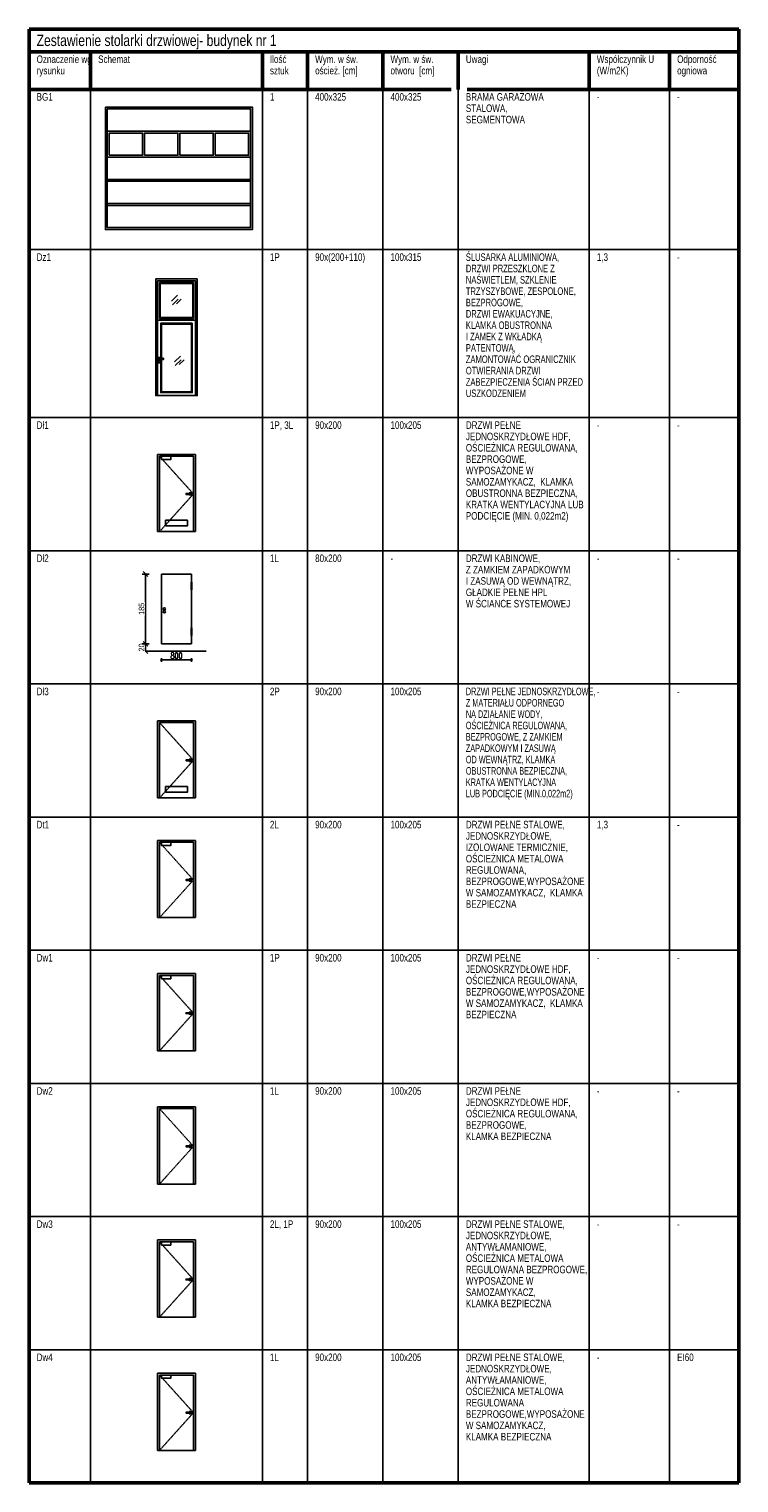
# Model space of a CAD drawing. Header units: centimetres. Extents: x 25511 to 42070, y 833 to 13367.
# Tile 58 of 59: x 38181 to 40065, y 3738 to 7598. Entities that reach past the tile are written whole.
import ezdxf

# ---------------------------------------------------------------- set-up
doc = ezdxf.new("R2010")
doc.units = ezdxf.units.CM
doc.header["$LTSCALE"] = 0.1
doc.linetypes.add('HIDDEN', pattern=[9.525, 6.35, -3.175])
doc.layers.add('CKTABELE', color=253, linetype='Continuous')
doc.styles.add('SIMPLEX17', font='simplex.shx', dxfattribs={"width": 0.6, "height": 17})
doc.styles.get("Standard").update_dxf_attribs({"font": 'ic-simplex.shx', "width": 0.8})
doc.styles.add('TABELE', font='ic-simplex.shx', dxfattribs={"width": 0.8})
doc.dimstyles.new('Kopia2 CADKON cm', dxfattribs={"dimscale": 5, "dimtxt": 3, "dimasz": 2.5, "dimexe": 1.8, "dimexo": 5, "dimgap": 0.6, "dimtad": 1, "dimrnd": 0.5, "dimtxsty": 'Standard', "dimblk1": 'OBLIQUE', "dimblk2": 'OBLIQUE', "dimsah": 1, "dimcen": 2.5, "dimadec": 1, "dimazin": 2, "dimtfac": 1, "dimtix": 1, "dimtmove": 2, "dimatfit": 3, "dimldrblk": 'OPEN30', "dimfxl": 2, "dimfxlon": 1, "dimtfill": 1, "dimtolj": 1, "dimarcsym": 0})

# ---------------------------------------------------------------- blocks, each defined once
blk = doc.blocks.new('A$7E8AFD273BD')
for points in [[(325, 390), (0, 390), (0, 0), (325, 0)], [(320, 385), (5, 385), (5, 5), (320, 5)], [(197, 380), (256, 380), (256, 291.25), (197, 291.25)], [(197, 286.25), (256, 286.25), (256, 197.5), (197, 197.5)], [(197, 192.5), (256, 192.5), (256, 103.75), (197, 103.75)], [(197, 98.75), (256, 98.75), (256, 10), (197, 10)]]:
    blk.add_lwpolyline(points, close=True)
for points in [[(64, 385), (64, 5)], [(69, 385), (69, 5)], [(128, 385), (128, 5)], [(133, 385), (133, 5)], [(192, 385), (192, 5)], [(261, 385), (261, 5)]]:
    blk.add_lwpolyline(points)
blk = doc.blocks.new('*U74')
at = {"color": 0, "linetype": 'ByBlock', "lineweight": -2}
for points in [[(0, 0), (1000, 0), (1000, 1050), (0, 1050)], [(50, 50), (950, 50), (950, 1000), (50, 1000)]]:
    blk.add_lwpolyline(points, close=True, dxfattribs=at)
for points in [[(270, 980), (70, 980), (70, 767)], [(290, 980), (270, 980)], [(343, 980), (290, 980)], [(363, 980), (343, 980)], [(490, 980), (363, 980)], [(510, 980), (490, 980)], [(637, 980), (510, 980)], [(657, 980), (637, 980)], [(710, 980), (657, 980)], [(730, 980), (710, 980)], [(930, 767), (930, 980), (730, 980)], [(70, 767), (70, 747)], [(70, 747), (70, 688)], [(70, 688), (70, 668)], [(70, 668), (70, 535)], [(70, 535), (70, 515)], [(70, 515), (70, 381)], [(930, 747), (930, 767)], [(930, 688), (930, 747)], [(930, 668), (930, 688)], [(930, 535), (930, 668)], [(930, 515), (930, 535)], [(930, 381), (930, 515)], [(70, 381), (70, 361)], [(70, 361), (70, 302)], [(70, 302), (70, 282)], [(70, 282), (70, 70)], [(70, 70), (270, 70)], [(270, 70), (290, 70)], [(290, 70), (343, 70)], [(343, 70), (363, 70)], [(363, 70), (490, 70)], [(490, 70), (510, 70)], [(510, 70), (637, 70)], [(637, 70), (657, 70)], [(657, 70), (710, 70)], [(710, 70), (730, 70)], [(730, 70), (930, 70), (930, 282)], [(930, 361), (930, 381)], [(930, 302), (930, 361)], [(930, 282), (930, 302)]]:
    blk.add_lwpolyline(points, dxfattribs=at)
blk = doc.blocks.new('ABCK_BLKTAB_1676039223_0_2')
at = {"layer": 'CKTABELE', "linetype": 'Continuous'}
for p, q in [((0, 205), (100, 205)), ((0, 205), (0, 0)), ((5, 200), (5, 0)), ((5, 200), (95, 200)), ((95, 200), (95, 0)), ((100, 205), (100, 0)), ((0, 0), (100, 0))]:
    blk.add_line(p, q, dxfattribs=at)
at = {"layer": 'CKTABELE', "linetype": 'HIDDEN'}
blk.add_lwpolyline([(5, 0), (95, 100), (5, 200)], dxfattribs=at)
at = {"layer": 'CKTABELE', "linetype": 'Continuous'}
for points in [[(34.9, 200), (10.5, 200), (10.5, 191.4), (34.9, 191.4), (34.9, 200)], [(20.9, 15), (79.1, 15), (79.1, 30.1), (20.9, 30.1), (20.9, 15)]]:
    blk.add_lwpolyline(points, dxfattribs=at)
at = {"layer": 'CKTABELE'}
for points in [[(88, 98.8), (75.5, 98.8), (75.5, 101.3), (88, 101.3), (88, 98.8)], [(84, 101.3), (84, 102.8), (89.5, 102.8), (89.5, 97.3), (84, 97.3), (84, 98.8)]]:
    blk.add_lwpolyline(points, dxfattribs=at)
blk = doc.blocks.new('_OBLIQUE')
at = {"color": 0, "linetype": 'ByBlock'}
blk.add_line((-0.5, -0.5), (0.5, 0.5), dxfattribs=at)
blk = doc.blocks.new('*D221')
at = {"color": 0, "lineweight": -2}
for p, q in [((38500.4, 5966.2), (38481.4, 5966.2)), ((38500.4, 5946.2), (38481.4, 5946.2)), ((38490.4, 5966.2), (38490.4, 5946.2))]:
    blk.add_line(p, q, dxfattribs=at)
at = {"color": 0, "lineweight": -2, "xscale": 12.5, "yscale": 12.5, "zscale": 12.5}
for p, rotation in [((38490.4, 5966.2), 270), ((38490.4, 5946.2), 90)]:
    blk.add_blockref('_OBLIQUE', p, dxfattribs=dict(at, rotation=rotation))
at = {"color": 0, "lineweight": -3, "insert": (38479.9, 5956.2), "char_height": 15, "attachment_point": 5, "rotation": 90, "bg_fill": 3, "box_fill_scale": 1.1, "bg_fill_color": 256, "bg_fill_true_color": 13158600, "bg_fill_transparency": 0}
blk.add_mtext('\\A1;20', dxfattribs=at)
blk = doc.blocks.new('_Open30')
at = {"color": 0, "linetype": 'ByBlock', "lineweight": -2}
for p, q in [((-1, 0.27), (0, 0)), ((0, 0), (-1, -0.27)), ((0, 0), (-1, 0))]:
    blk.add_line(p, q, dxfattribs=at)
blk = doc.blocks.new('*D222')
at = {"color": 0, "lineweight": -2}
for p, q in [((38500.4, 6151.2), (38481.4, 6151.2)), ((38490.4, 5966.2), (38490.4, 6151.2)), ((38500.4, 5966.2), (38481.4, 5966.2))]:
    blk.add_line(p, q, dxfattribs=at)
at = {"color": 0, "lineweight": -2, "xscale": 12.5, "yscale": 12.5, "zscale": 12.5}
for p, rotation in [((38490.4, 6151.2), 90), ((38490.4, 5966.2), 270)]:
    blk.add_blockref('_OBLIQUE', p, dxfattribs=dict(at, rotation=rotation))
at = {"color": 0, "lineweight": -3, "insert": (38479.9, 6058.7), "char_height": 15, "attachment_point": 5, "rotation": 90, "bg_fill": 3, "box_fill_scale": 1.1, "bg_fill_color": 256, "bg_fill_true_color": 13158600, "bg_fill_transparency": 0}
blk.add_mtext('\\A1;185', dxfattribs=at)
blk = doc.blocks.new('ABCK_BLKTAB_1676039223_0_1')
at = {"layer": 'CKTABELE', "linetype": 'Continuous'}
for p, q in [((0, 205), (0, 0)), ((0, 205), (100, 205)), ((5, 200), (95, 200)), ((5, 200), (5, 0)), ((95, 200), (95, 0)), ((100, 205), (100, 0)), ((0, 0), (100, 0))]:
    blk.add_line(p, q, dxfattribs=at)
at = {"layer": 'CKTABELE', "linetype": 'HIDDEN'}
blk.add_lwpolyline([(5, 0), (95, 100), (5, 200)], dxfattribs=at)
at = {"layer": 'CKTABELE', "linetype": 'Continuous'}
blk.add_lwpolyline([(34.9, 200), (10.5, 200), (10.5, 191.4), (34.9, 191.4), (34.9, 200)], dxfattribs=at)
at = {"layer": 'CKTABELE'}
for points in [[(88, 98.8), (75.5, 98.8), (75.5, 101.3), (88, 101.3), (88, 98.8)], [(84, 101.3), (84, 102.8), (89.5, 102.8), (89.5, 97.3), (84, 97.3), (84, 98.8)]]:
    blk.add_lwpolyline(points, dxfattribs=at)
blk = doc.blocks.new('ABCK_BLKTAB_1676039223_0_0')
at = {"layer": 'CKTABELE', "linetype": 'Continuous'}
for p, q in [((0, 205), (0, 0)), ((0, 205), (100, 205)), ((5, 200), (95, 200)), ((5, 200), (5, 0)), ((95, 200), (95, 0)), ((100, 205), (100, 0)), ((0, 0), (100, 0))]:
    blk.add_line(p, q, dxfattribs=at)
at = {"layer": 'CKTABELE', "linetype": 'HIDDEN'}
blk.add_lwpolyline([(5, 0), (95, 100), (5, 200)], dxfattribs=at)
at = {"layer": 'CKTABELE'}
for points in [[(88, 98.75), (75.5, 98.75), (75.5, 101.25), (88, 101.25), (88, 98.75)], [(84, 101.25), (84, 102.75), (89.5, 102.75), (89.5, 97.25), (84, 97.25), (84, 98.75)]]:
    blk.add_lwpolyline(points, dxfattribs=at)

msp = doc.modelspace()

# ---------------------------------------------------------------- linework, layer by layer
at = {"color": 0}
for p, q in [((38575.044, 6891.072), (38559.515, 6875.543)), ((38576.907, 6881.136), (38561.689, 6865.917)), ((38584.984, 6881.136), (38572.251, 6868.402)), ((38582.737, 6729.874), (38567.209, 6714.346)), ((38584.601, 6719.939), (38569.383, 6704.72)), ((38592.678, 6719.939), (38579.944, 6707.205))]:
    msp.add_line(p, q, dxfattribs=at)
for points in [[(38627.503, 6934.784), (38627.503, 6624.784), (38517.503, 6624.784), (38517.503, 6934.784)], [(38622.503, 6824.784), (38622.503, 6624.784), (38522.503, 6624.784), (38522.503, 6824.784)], [(38614.503, 6816.784), (38614.503, 6632.784), (38530.503, 6632.784), (38530.503, 6816.784)], [(38612.503, 6814.784), (38612.503, 6634.784), (38532.503, 6634.784), (38532.503, 6814.784)], [(38529.253, 6717.449), (38523.753, 6717.449), (38523.753, 6711.949), (38529.253, 6711.949)], [(38537.753, 6724.199), (38525.253, 6724.199), (38525.253, 6720.48), (38537.753, 6720.48)]]:
    msp.add_lwpolyline(points, close=True, dxfattribs=at)
msp.add_lwpolyline([(38529.253, 6724.199), (38529.253, 6725.699), (38523.753, 6725.699), (38523.753, 6718.98), (38529.253, 6718.98), (38529.253, 6720.48)], dxfattribs=at)
at = {"layer": 'CKTABELE', "color": 6, "lineweight": 50}
for p, q in [((38181.261, 7597.893), (38381.261, 7597.893)), ((38181.261, 7597.893), (38181.261, 7537.893)), ((38381.261, 7597.893), (38719.261, 7597.893)), ((38719.261, 7597.893), (38839.261, 7597.893)), ((38839.261, 7597.893), (39039.261, 7597.893)), ((39039.261, 7597.893), (39239.261, 7597.893)), ((39239.261, 7597.893), (40065.171, 7597.893)), ((40065.171, 7597.893), (40065.171, 7537.893)), ((38181.261, 7537.893), (38181.261, 7437.893)), ((38181.261, 7537.893), (38381.261, 7537.893)), ((38344.561, 7537.893), (38344.561, 7437.893)), ((38381.261, 7537.893), (38719.261, 7537.893)), ((38719.261, 7537.893), (38839.261, 7537.893)), ((38800.446, 7537.893), (38800.446, 7437.893)), ((38839.261, 7537.893), (39039.261, 7537.893)), ((38920.446, 7537.893), (38920.446, 7437.893)), ((39039.261, 7537.893), (39239.261, 7537.893)), ((39120.446, 7537.893), (39120.446, 7437.893)), ((39239.261, 7537.893), (40065.171, 7537.893)), ((39320.446, 7537.893), (39320.446, 7437.893)), ((39668.077, 7537.893), (39668.077, 7437.893)), ((39881.171, 7537.893), (39881.171, 7437.893)), ((40065.171, 7537.893), (40065.171, 7437.893)), ((38181.261, 7437.893), (38181.261, 7012.491)), ((38181.261, 7437.893), (38381.261, 7437.893)), ((38381.261, 7437.893), (38800.446, 7437.893)), ((38800.446, 7437.893), (38901.54, 7437.893)), ((38901.54, 7437.893), (39101.54, 7437.893)), ((39101.54, 7437.893), (39301.54, 7437.893)), ((39343.775, 7437.893), (39711.449, 7437.893)), ((39649.171, 7437.893), (39881.171, 7437.893)), ((39881.171, 7437.893), (40065.171, 7437.893)), ((40065.171, 7437.893), (40065.171, 7012.491)), ((38181.261, 7012.491), (38181.261, 3738.177)), ((40065.171, 7012.491), (40065.171, 3738.177)), ((38181.261, 3738.177), (40065.171, 3738.177))]:
    msp.add_line(p, q, dxfattribs=at)
at = {"layer": 'CKTABELE'}
for p, q in [((38344.561, 7437.893), (38344.561, 7012.491)), ((38800.446, 7437.893), (38800.446, 7012.491)), ((38920.446, 7437.893), (38920.446, 7012.491)), ((39120.446, 7437.893), (39120.446, 7012.491)), ((39320.446, 7437.893), (39320.446, 7012.491)), ((39668.077, 7437.893), (39668.077, 7012.491)), ((39881.171, 7437.893), (39881.171, 7012.491)), ((38181.261, 7012.491), (40065.171, 7012.491)), ((38344.561, 7012.491), (38344.561, 3738.177)), ((38719.261, 7012.491), (38839.261, 7012.491)), ((38800.446, 7012.491), (38800.446, 3738.177)), ((38920.446, 7012.491), (38920.446, 3738.177)), ((39120.446, 7012.491), (39120.446, 3738.177)), ((39320.446, 7012.491), (39320.446, 3738.177)), ((39668.077, 7012.491), (39668.077, 3738.177)), ((39881.171, 7012.491), (39881.171, 3738.177)), ((38181.261, 6566.563), (40065.171, 6566.563)), ((38719.261, 6566.563), (38839.261, 6566.563)), ((38181.261, 6213.015), (40065.171, 6213.015)), ((38181.261, 5859.467), (40065.171, 5859.467)), ((38181.261, 5505.918), (40065.171, 5505.918)), ((38181.261, 5152.37), (40065.171, 5152.37)), ((38181.261, 4798.822), (40065.171, 4798.822)), ((38181.261, 4445.273), (40065.171, 4445.273)), ((38181.261, 4091.725), (40065.171, 4091.725))]:
    msp.add_line(p, q, dxfattribs=at)
at = {"layer": 'CKTABELE', "lineweight": -3}
for p, q in [((38612.503, 6151.189), (38532.503, 6151.189)), ((38532.503, 5966.189), (38532.503, 6151.189)), ((38532.503, 5966.189), (38532.503, 6151.189)), ((38612.503, 6129.189), (38612.503, 6151.189)), ((38612.503, 6129.189), (38612.503, 6151.189)), ((38612.503, 6008.189), (38612.503, 6109.189)), ((38612.503, 6008.189), (38612.503, 6109.189)), ((38612.503, 5966.189), (38612.503, 5988.189)), ((38479.877, 5946.189), (38651.541, 5946.189)), ((38612.503, 5966.189), (38532.503, 5966.189)), ((38535.003, 5925.403), (38530.003, 5920.403)), ((38535.003, 5922.903), (38530.003, 5922.903)), ((38532.503, 5927.903), (38532.503, 5917.903)), ((38612.003, 5922.903), (38533.003, 5922.903)), ((38610.003, 5920.403), (38615.003, 5925.403)), ((38610.003, 5922.903), (38615.003, 5922.903)), ((38612.503, 5917.903), (38612.503, 5927.903))]:
    msp.add_line(p, q, dxfattribs=at)
at = {"layer": 'CKTABELE', "linetype": 'Continuous'}
for p, q in [((38522.503, 5761.6), (38622.503, 5761.6)), ((38522.503, 5761.6), (38522.503, 5556.6)), ((38527.503, 5756.6), (38527.503, 5556.6)), ((38527.503, 5756.6), (38617.503, 5756.6)), ((38617.503, 5756.6), (38617.503, 5556.6)), ((38622.503, 5761.6), (38622.503, 5556.6)), ((38522.503, 5556.6), (38622.503, 5556.6))]:
    msp.add_line(p, q, dxfattribs=at)
at = {"layer": 'CKTABELE', "lineweight": -3}
for points in [[(38613.503, 6119.189), (38611.503, 6119.189), (38611.503, 6129.189), (38613.503, 6129.189), (38613.503, 6119.189)], [(38613.503, 6109.189), (38611.503, 6109.189), (38611.503, 6119.189), (38613.503, 6119.189), (38613.503, 6109.189)], [(38613.503, 6008.189), (38611.503, 6008.189), (38611.503, 5998.189), (38613.503, 5998.189), (38613.503, 6008.189)], [(38613.503, 5998.189), (38611.503, 5998.189), (38611.503, 5988.189), (38613.503, 5988.189), (38613.503, 5998.189)]]:
    msp.add_lwpolyline(points, dxfattribs=at)
at = {"layer": 'CKTABELE', "linetype": 'HIDDEN'}
msp.add_lwpolyline([(38527.503, 5556.6), (38617.503, 5656.6), (38527.503, 5756.6)], dxfattribs=at)
at = {"layer": 'CKTABELE'}
for points in [[(38610.503, 5655.35), (38598.003, 5655.35), (38598.003, 5657.85), (38610.503, 5657.85), (38610.503, 5655.35)], [(38606.503, 5657.85), (38606.503, 5659.35), (38612.003, 5659.35), (38612.003, 5653.85), (38606.503, 5653.85), (38606.503, 5655.35)]]:
    msp.add_lwpolyline(points, dxfattribs=at)
at = {"layer": 'CKTABELE', "linetype": 'Continuous'}
msp.add_lwpolyline([(38543.449, 5571.6), (38601.558, 5571.6), (38601.558, 5586.652), (38543.449, 5586.652), (38543.449, 5571.6)], dxfattribs=at)
at = {"layer": 'CKTABELE', "lineweight": -3, "ltscale": 200}
for centre in [(38540.503, 6058.689), (38540.503, 6050.689)]:
    msp.add_circle(centre, 3, dxfattribs=at)

# ---------------------------------------------------------------- block references
at = {"rotation": 90}
msp.add_blockref('A$7E8AFD273BD', (38773.927, 7065.783), dxfattribs=at)
at = {"color": 0, "xscale": 0.09999999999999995, "yscale": 0.09999999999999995, "zscale": 0.09999999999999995, "rotation": 360}
msp.add_blockref('*U74', (38522.503, 6824.784), dxfattribs=at)
at = {"layer": 'CKTABELE'}
for name, p in [('ABCK_BLKTAB_1676039223_0_2', (38522.503, 6263.696)), ('ABCK_BLKTAB_1676039223_0_1', (38522.503, 5238.863)), ('ABCK_BLKTAB_1676039223_0_1', (38522.503, 4885.315)), ('ABCK_BLKTAB_1676039223_0_0', (38522.503, 4531.766)), ('ABCK_BLKTAB_1676039223_0_1', (38522.503, 4178.218)), ('ABCK_BLKTAB_1676039223_0_1', (38522.503, 3824.67))]:
    msp.add_blockref(name, p, dxfattribs=at)

# ---------------------------------------------------------------- texts
at = {"layer": 'CKTABELE', "color": 6, "insert": (38201.261, 7582.893), "char_height": 30, "width": 2060, "attachment_point": 1, "line_spacing_factor": 0.903614, "style": 'TABELE'}
msp.add_mtext('\\pxt20;Zestawienie stolarki drzwiowej- budynek nr 1 ', dxfattribs=at)
at = {"layer": 'CKTABELE', "char_height": 20, "attachment_point": 1, "line_spacing_factor": 0.903614, "style": 'TABELE'}
for s, insert, width in [('{\\W0.8;Oznaczenie wg rysunku}', (38201.261, 7527.893), 160), ('{\\W0.8;Schemat}', (38364.561, 7527.893), 298), ('{\\W0.8;Ilość sztuk}', (38820.446, 7527.893), 80), ('{\\W0.8;Wym. w św. oścież. [cm]}', (38940.446, 7527.893), 160), ('{\\W0.8;Wym. w św. otworu  [cm]}', (39140.446, 7527.893), 160), ('{\\W0.8;Uwagi}', (39340.446, 7527.893), 586), ('{\\W0.8;Współczynnik U (W/m2K)}', (39688.077, 7527.893), 192), ('{\\W0.8;Odporność ogniowa}', (39901.171, 7527.893), 144), ('BG1', (38201.261, 7427.893), 160), ('1', (38820.446, 7427.893), 80), ('400x325', (38940.446, 7427.893), 160), ('400x325', (39140.446, 7427.893), 160), ('BRAMA GARAŻOWA\\PSTALOWA,\\PSEGMENTOWA', (39340.446, 7427.893), 313.53692), ('-', (39688.077, 7427.893), 192), ('{\\W0.8;-}', (39901.171, 7427.893), 144), ('Dz1', (38201.261, 7002.491), 160), ('1P', (38820.446, 7002.491), 80), ('90x(200+110)', (38940.446, 7002.491), 160), ('100x315', (39140.446, 7002.491), 160), ('{\\W0.75;ŚLUSARKA ALUMINIOWA, DRZWI PRZESZKLONE Z NAŚWIETLEM, SZKLENIE TRZYSZYBOWE, ZESPOLONE, BEZPROGOWE,\\PDRZWI EWAKUACYJNE, KLAMKA OBUSTRONNA \\PI ZAMEK Z WKŁADKĄ PATENTOWĄ,\\PZAMONTOWAĆ OGRANICZNIK OTWIERANIA DRZWI ZABEZPIECZENIA ŚCIAN PRZED USZKODZENIEM}', (39340.446, 7002.491), 313.53692), ('1,3', (39688.077, 7002.491), 192), ('{\\W0.8;-}', (39901.171, 7002.491), 144), ('Dł1', (38201.261, 6556.563), 160), ('1P, 3L', (38820.446, 6556.563), 80), ('90x200', (38940.446, 6556.563), 160), ('100x205', (39140.446, 6556.563), 160), ('DRZWI PEŁNE JEDNOSKRZYDŁOWE HDF,\\POŚCIEŻNICA REGULOWANA, BEZPROGOWE,  WYPOSAŻONE W SAMOZAMYKACZ,  KLAMKA OBUSTRONNA BEZPIECZNA, KRATKA WENTYLACYJNA LUB PODCIĘCIE (MIN. 0,022m2)', (39340.446, 6556.563), 325.46486), ('-', (39688.077, 6556.563), 192), ('{\\W0.8;-}', (39901.171, 6556.563), 144), ('Dł2', (38201.261, 6203.015), 160), ('1L', (38820.446, 6203.015), 80), ('80x200', (38940.446, 6203.015), 160), ('-', (39140.446, 6203.015), 160), ('DRZWI KABINOWE,\\PZ ZAMKIEM ZAPADKOWYM \\PI ZASUWĄ OD WEWNĄTRZ,  GŁADKIE PEŁNE HPL \\PW ŚCIANCE SYSTEMOWEJ', (39340.446, 6203.015), 317.55632), ('-', (39688.077, 6203.015), 192), ('{\\W0.8;-}', (39901.171, 6203.015), 144), ('Dł3', (38201.261, 5849.467), 160), ('2P', (38820.446, 5849.467), 80), ('90x200', (38940.446, 5849.467), 160), ('100x205', (39140.446, 5849.467), 160), ('{\\W0.7;DRZWI PEŁNE JEDNOSKRZYDŁOWE,\\PZ MATERIAŁU ODPORNEGO \\PNA DZIAŁANIE WODY,\\P\\pxi-3,l3,t3;OŚCIEŻNICA REGULOWANA,\\P\\pxi-3,l3,t3;BEZPROGOWE, Z ZAMKIEM\\P\\pxi-3,l3,t3;ZAPADKOWYM I ZASUWĄ\\P\\pxi-3,l3,t3;OD WEWNĄTRZ, KLAMKA\\P\\pxi-3,l3,t3;OBUSTRONNA BEZPIECZNA,\\P\\pxi-3,l3,t3;KRATKA WENTYLACYJNA\\P\\pxi-3,l3,t3;LUB PODCIĘCIE (MIN.0,022m2)}', (39340.446, 5849.467), 325.46486), ('-', (39688.077, 5849.467), 192), ('{\\W0.8;-}', (39901.171, 5849.467), 144), ('Dt1', (38201.261, 5495.918), 160), ('2L', (38820.446, 5495.918), 80), ('90x200', (38940.446, 5495.918), 160), ('100x205', (39140.446, 5495.918), 160), ('DRZWI PEŁNE STALOWE, JEDNOSKRZYDŁOWE, IZOLOWANE TERMICZNIE, OŚCIEŻNICA METALOWA REGULOWANA,  BEZPROGOWE,WYPOSAŻONE \\PW SAMOZAMYKACZ,  KLAMKA BEZPIECZNA', (39340.446, 5495.918), 328.19154), ('1,3', (39688.077, 5495.918), 192), ('{\\W0.8;-}', (39901.171, 5495.918), 144), ('Dw1', (38201.261, 5142.37), 160), ('1P', (38820.446, 5142.37), 80), ('90x200', (38940.446, 5142.37), 160), ('100x205', (39140.446, 5142.37), 160), ('DRZWI PEŁNE JEDNOSKRZYDŁOWE HDF, OŚCIEŻNICA REGULOWANA, BEZPROGOWE,WYPOSAŻONE \\PW SAMOZAMYKACZ,  KLAMKA BEZPIECZNA', (39340.446, 5142.37), 328.19154), ('-', (39688.077, 5142.37), 192), ('{\\W0.8;-}', (39901.171, 5142.37), 144), ('Dw2', (38201.261, 4788.822), 160), ('1L', (38820.446, 4788.822), 80), ('90x200', (38940.446, 4788.822), 160), ('100x205', (39140.446, 4788.822), 160), ('DRZWI PEŁNE JEDNOSKRZYDŁOWE HDF, OŚCIEŻNICA REGULOWANA, BEZPROGOWE, \\PKLAMKA BEZPIECZNA', (39340.446, 4788.822), 328.19154), ('-', (39688.077, 4788.822), 192), ('{\\W0.8;-}', (39901.171, 4788.822), 144), ('DRZWI PEŁNE STALOWE, JEDNOSKRZYDŁOWE,  ANTYWŁAMANIOWE, OŚCIEŻNICA METALOWA REGULOWANA BEZPROGOWE, WYPOSAŻONE W SAMOZAMYKACZ,\\PKLAMKA BEZPIECZNA', (39340.446, 4435.273), 328.19154), ('Dw3', (38201.261, 4435.273), 160), ('2L, 1P', (38820.446, 4435.273), 80), ('90x200', (38940.446, 4435.273), 160), ('100x205', (39140.446, 4435.273), 160), ('-', (39688.077, 4435.273), 192), ('{\\W0.8;-}', (39901.171, 4435.273), 144), ('Dw4', (38201.261, 4081.725), 160), ('1L', (38820.446, 4081.725), 80), ('90x200', (38940.446, 4081.725), 160), ('100x205', (39140.446, 4081.725), 160), ('DRZWI PEŁNE STALOWE, JEDNOSKRZYDŁOWE,  ANTYWŁAMANIOWE, OŚCIEŻNICA METALOWA REGULOWANA BEZPROGOWE,WYPOSAŻONE W SAMOZAMYKACZ, \\PKLAMKA BEZPIECZNA', (39340.446, 4081.725), 328.19154), ('-', (39688.077, 4081.725), 192), ('EI60', (39901.171, 4081.725), 144)]:
    msp.add_mtext(s, dxfattribs=dict(at, insert=insert, width=width))
at = {"layer": 'CKTABELE', "lineweight": -3, "insert": (38572.503, 5934.403), "char_height": 17, "attachment_point": 5, "style": 'SIMPLEX17'}
msp.add_mtext('800', dxfattribs=at)

# ---------------------------------------------------------------- next in the draw order: dimensions: what is measured, and where the dimension line sits
at = {"lineweight": -3}
dim = msp.add_linear_dim(base=(38490.433, 5946.189), p1=(38532.503, 5966.189), p2=(38532.503, 5946.189), angle=90, dimstyle='Kopia2 CADKON cm', dxfattribs=at)
dim.commit()
dim.dimension.update_dxf_attribs({"geometry": '*D221', "text_midpoint": (38479.933, 5956.189)})

# ---------------------------------------------------------------- next in the draw order: dimensions: what is measured, and where the dimension line sits
dim = msp.add_linear_dim(base=(38490.433, 6151.189), p1=(38532.503, 5966.189), p2=(38532.503, 6151.189), angle=90, dimstyle='Kopia2 CADKON cm', override={"dimtmove": 2}, dxfattribs=at)
dim.commit()
dim.dimension.update_dxf_attribs({"geometry": '*D222', "text_midpoint": (38479.933, 6058.689)})

doc.saveas('drawing.dxf')
